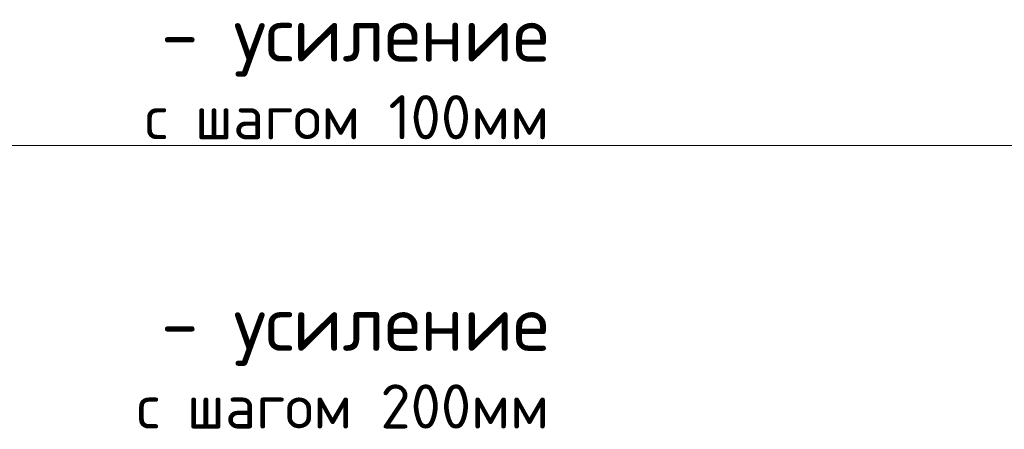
# Model space of a CAD drawing. Header units: metres. Extents: x -38 to 100, y -15 to 21.
# Tile 224 of 246: x 77.127 to 77.796, y 7.984 to 8.262. Entities that reach past the tile are written whole.
import ezdxf

# ---------------------------------------------------------------- set-up
doc = ezdxf.new("R2010")
doc.units = ezdxf.units.M
doc.layers.add('XR$5$Текст_ примечание', color=7, linetype='Continuous', lineweight=13)
doc.layers.add('XR$7$Текст_ примечание', color=7, linetype='Continuous', lineweight=13)

msp = doc.modelspace()

# ---------------------------------------------------------------- linework, layer by layer
at = {"layer": 'XR$5$Текст_ примечание', "color": 7, "linetype": 'Continuous', "lineweight": 13, "transparency": 33554687}
msp.add_line((88.97573, 8.17641), (70.47573, 8.17641), dxfattribs=at)
at = {"layer": 'XR$7$Текст_ примечание', "color": 7, "linetype": 'Continuous', "lineweight": 13, "transparency": 33554687}
msp.add_line((88.97573, 8.17641), (70.47573, 8.17641), dxfattribs=at)

# ---------------------------------------------------------------- texts
at = {"color": 7, "linetype": 'Continuous', "lineweight": 13, "transparency": 33554687, "char_height": 0.0375, "attachment_point": 3, "line_spacing_factor": 0.963855}
for s, insert, width in [('\\A1;{\\fISOCPEUR|i0|b0;\\H0.037500;\\W1.000000;\\C7;- усиление}\\P{\\fISOCPEUR|i0|b0;\\H0.030000;\\W1.000000;\\C7;с шагом 100мм}\\P', (77.48651, 8.27088), 0.3287813), ('\\A1;{\\fISOCPEUR|i0|b0;\\H0.037500;\\W1.000000;\\C7;- усиление}\\P{\\fISOCPEUR|i0|b0;\\H0.030000;\\W1.000000;\\C7;с шагом 100мм}\\P', (77.48651, 8.27088), 0.3287813), ('\\A1;{\\fISOCPEUR|i0|b0;\\H0.037500;\\W1.000000;\\C7;- усиление}\\P{\\fISOCPEUR|i0|b0;\\H0.030000;\\W1.000000;\\C7;с шагом 100мм}\\P', (77.48651, 8.27088), 0.3287813), ('\\A1;{\\fISOCPEUR|i0|b0;\\H0.037500;\\W1.000000;\\C7;- усиление}\\P{\\fISOCPEUR|i0|b0;\\H0.030000;\\W1.000000;\\C7;с шагом 200мм}\\P', (77.48651, 8.07438), 0.3550313), ('\\A1;{\\fISOCPEUR|i0|b0;\\H0.037500;\\W1.000000;\\C7;- усиление}\\P{\\fISOCPEUR|i0|b0;\\H0.030000;\\W1.000000;\\C7;с шагом 200мм}\\P', (77.48651, 8.07438), 0.3550313), ('\\A1;{\\fISOCPEUR|i0|b0;\\H0.037500;\\W1.000000;\\C7;- усиление}\\P{\\fISOCPEUR|i0|b0;\\H0.030000;\\W1.000000;\\C7;с шагом 200мм}\\P', (77.48651, 8.07438), 0.3550313)]:
    msp.add_mtext(s, dxfattribs=dict(at, insert=insert, width=width))

doc.saveas('drawing.dxf')
